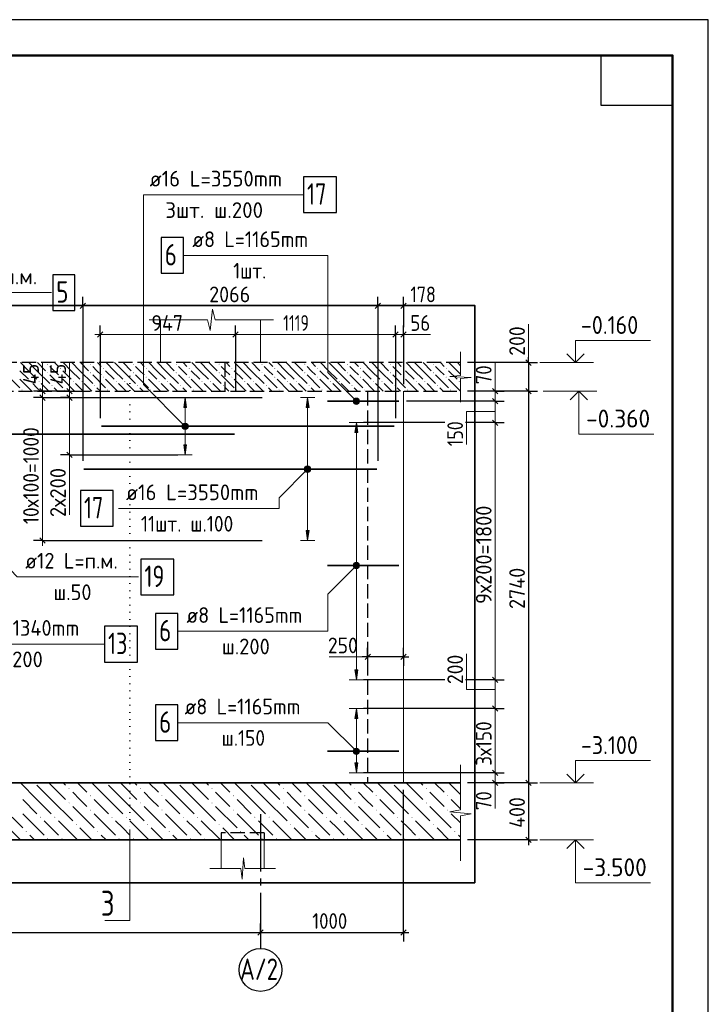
# Model space of a CAD drawing. Header units: millimetres. Extents: x 0 to 42000, y 0 to 29700.
# Tile 23 of 23: x 32360 to 42000, y 15919 to 29700. Entities that reach past the tile are written whole.
import ezdxf

# ---------------------------------------------------------------- set-up
doc = ezdxf.new("R2010")
doc.units = ezdxf.units.MM
for name, pattern in [('______2', [270, 200, -70]), ('______5', [1100, 800, -100, 100, -100]), ('______9', [100, 0, -100])]:
    doc.linetypes.add(name, pattern=pattern)
for name, color, linetype, lineweight in [('Standard', 7, 'Continuous', 25), ('Высотные отметки', 7, 'Continuous', 25), ('ЖБ Перекрытие верхний уровень', 7, '______2', 25), ('ЖБ Плита Фундамента верхний уровень', 7, 'Continuous', 35), ('Позиционная метка линия выноска', 7, 'Continuous', 13), ('Примечания', 7, 'Continuous', 13), ('Сечения символ', 7, 'Continuous', 25), ('Стена обрамление Г-обр.', 7, 'Continuous', 35), ('Стена обрамление П-обр.', 7, 'Continuous', 35)]:
    doc.layers.add(name, color=color, linetype=linetype, lineweight=lineweight)
doc.layers.add('Оси', color=7, linetype='______5')
doc.layers.add('Размерная выноска', color=7, linetype='Continuous')
doc.layers.add('Стена ДОП арматура У', color=7, linetype='Continuous', lineweight=35, true_color=0x5a2814)
doc.styles.add('ISOCPEUR', font='txt')

msp = doc.modelspace()

# ---------------------------------------------------------------- hatches: boundary and pattern name
at = {"layer": 'ЖБ Перекрытие верхний уровень', "linetype": 'Continuous', "lineweight": 18, "transparency": 33554687}
for points in [[(32745, 24877), (32752, 24884), (32758, 24877), (32752, 24871)], [(32925, 24817), (32932, 24824), (32938, 24817), (32932, 24811)], [(33345, 24877), (33352, 24884), (33358, 24877), (33352, 24871)], [(33525, 24817), (33532, 24824), (33538, 24817), (33532, 24811)], [(33945, 24877), (33952, 24884), (33958, 24877), (33952, 24871)], [(34125, 24817), (34132, 24824), (34138, 24817), (34132, 24811)], [(34545, 24877), (34552, 24884), (34558, 24877), (34552, 24871)], [(34725, 24817), (34732, 24824), (34738, 24817), (34732, 24811)], [(35145, 24877), (35152, 24884), (35158, 24877), (35152, 24871)], [(35325, 24817), (35332, 24824), (35338, 24817), (35332, 24811)], [(35745, 24877), (35752, 24884), (35758, 24877), (35752, 24871)], [(35925, 24817), (35932, 24824), (35938, 24817), (35932, 24811)], [(36345, 24877), (36352, 24884), (36358, 24877), (36352, 24871)], [(36525, 24817), (36532, 24824), (36538, 24817), (36532, 24811)], [(36945, 24877), (36952, 24884), (36958, 24877), (36952, 24871)], [(37125, 24817), (37132, 24824), (37138, 24817), (37132, 24811)], [(37545, 24877), (37552, 24884), (37558, 24877), (37552, 24871)], [(37725, 24817), (37732, 24824), (37738, 24817), (37732, 24811)], [(38145, 24877), (38152, 24884), (38158, 24877), (38152, 24871)], [(38325, 24817), (38332, 24824), (38338, 24817), (38332, 24811)], [(32745, 24757), (32752, 24764), (32758, 24757), (32752, 24751)], [(32925, 24697), (32932, 24704), (32938, 24697), (32932, 24691)], [(33345, 24757), (33352, 24764), (33358, 24757), (33352, 24751)], [(33525, 24697), (33532, 24704), (33538, 24697), (33532, 24691)], [(33945, 24757), (33952, 24764), (33958, 24757), (33952, 24751)], [(34125, 24697), (34132, 24704), (34138, 24697), (34132, 24691)], [(34545, 24757), (34552, 24764), (34558, 24757), (34552, 24751)], [(34725, 24697), (34732, 24704), (34738, 24697), (34732, 24691)], [(35145, 24757), (35152, 24764), (35158, 24757), (35152, 24751)], [(35325, 24697), (35332, 24704), (35338, 24697), (35332, 24691)], [(35745, 24757), (35752, 24764), (35758, 24757), (35752, 24751)], [(35925, 24697), (35932, 24704), (35938, 24697), (35932, 24691)], [(36345, 24757), (36352, 24764), (36358, 24757), (36352, 24751)], [(36525, 24697), (36532, 24704), (36538, 24697), (36532, 24691)], [(36945, 24757), (36952, 24764), (36958, 24757), (36952, 24751)], [(37125, 24697), (37132, 24704), (37138, 24697), (37132, 24691)], [(37545, 24757), (37552, 24764), (37558, 24757), (37552, 24751)], [(37725, 24697), (37732, 24704), (37738, 24697), (37732, 24691)], [(38145, 24757), (38152, 24764), (38158, 24757), (38152, 24751)], [(38325, 24697), (38332, 24704), (38338, 24697), (38332, 24691)], [(32505, 24637), (32512, 24644), (32518, 24637), (32512, 24631)], [(32625, 24637), (32632, 24644), (32638, 24637), (32632, 24631)], [(32805, 24577), (32812, 24584), (32818, 24577), (32812, 24571)], [(33105, 24637), (33112, 24644), (33118, 24637), (33112, 24631)], [(33225, 24637), (33232, 24644), (33238, 24637), (33232, 24631)], [(33405, 24577), (33412, 24584), (33418, 24577), (33412, 24571)], [(33705, 24637), (33712, 24644), (33718, 24637), (33712, 24631)], [(33825, 24637), (33832, 24644), (33838, 24637), (33832, 24631)], [(34005, 24577), (34012, 24584), (34018, 24577), (34012, 24571)], [(34305, 24637), (34312, 24644), (34318, 24637), (34312, 24631)], [(34425, 24637), (34432, 24644), (34438, 24637), (34432, 24631)], [(34605, 24577), (34612, 24584), (34618, 24577), (34612, 24571)], [(34905, 24637), (34912, 24644), (34918, 24637), (34912, 24631)], [(35025, 24637), (35032, 24644), (35038, 24637), (35032, 24631)], [(35205, 24577), (35212, 24584), (35218, 24577), (35212, 24571)], [(35505, 24637), (35512, 24644), (35518, 24637), (35512, 24631)], [(35625, 24637), (35632, 24644), (35638, 24637), (35632, 24631)], [(35805, 24577), (35812, 24584), (35818, 24577), (35812, 24571)], [(36105, 24637), (36112, 24644), (36118, 24637), (36112, 24631)], [(36225, 24637), (36232, 24644), (36238, 24637), (36232, 24631)], [(36405, 24577), (36412, 24584), (36418, 24577), (36412, 24571)], [(36705, 24637), (36712, 24644), (36718, 24637), (36712, 24631)], [(36825, 24637), (36832, 24644), (36838, 24637), (36832, 24631)], [(37005, 24577), (37012, 24584), (37018, 24577), (37012, 24571)], [(37305, 24637), (37312, 24644), (37318, 24637), (37312, 24631)], [(37425, 24637), (37432, 24644), (37438, 24637), (37432, 24631)], [(37605, 24577), (37612, 24584), (37618, 24577), (37612, 24571)], [(37905, 24637), (37912, 24644), (37918, 24637), (37912, 24631)], [(38025, 24637), (38032, 24644), (38038, 24637), (38032, 24631)], [(38205, 24577), (38212, 24584), (38218, 24577), (38212, 24571)], [(38505, 24637), (38512, 24644), (38518, 24637), (38512, 24631)], [(32385, 24517), (32392, 24524), (32398, 24517), (32392, 24511)], [(32985, 24517), (32992, 24524), (32998, 24517), (32992, 24511)], [(33585, 24517), (33592, 24524), (33598, 24517), (33592, 24511)], [(34185, 24517), (34192, 24524), (34198, 24517), (34192, 24511)], [(34785, 24517), (34792, 24524), (34798, 24517), (34792, 24511)], [(35385, 24517), (35392, 24524), (35398, 24517), (35392, 24511)], [(35985, 24517), (35992, 24524), (35998, 24517), (35992, 24511)], [(36585, 24517), (36592, 24524), (36598, 24517), (36592, 24511)], [(37185, 24517), (37192, 24524), (37198, 24517), (37192, 24511)], [(37785, 24517), (37792, 24524), (37798, 24517), (37792, 24511)], [(38385, 24517), (38392, 24524), (38398, 24517), (38392, 24511)]]:
    msp.add_hatch(color=7, dxfattribs=at).paths.add_polyline_path(points, flags=16)
at = {"layer": 'ЖБ Плита Фундамента верхний уровень', "linetype": 'Continuous', "lineweight": 18, "transparency": 33554687}
for points in [[(33045, 18937), (33052, 18944), (33058, 18937), (33052, 18931)], [(34045, 18937), (34052, 18944), (34058, 18937), (34052, 18931)], [(35045, 18937), (35052, 18944), (35058, 18937), (35052, 18931)], [(36045, 18937), (36052, 18944), (36058, 18937), (36052, 18931)], [(37045, 18937), (37052, 18944), (37058, 18937), (37052, 18931)], [(38045, 18937), (38052, 18944), (38058, 18937), (38052, 18931)], [(33045, 18737), (33052, 18744), (33058, 18737), (33052, 18731)], [(33345, 18837), (33352, 18844), (33358, 18837), (33352, 18831)], [(34045, 18737), (34052, 18744), (34058, 18737), (34052, 18731)], [(34345, 18837), (34352, 18844), (34358, 18837), (34352, 18831)], [(35045, 18737), (35052, 18744), (35058, 18737), (35052, 18731)], [(35345, 18837), (35352, 18844), (35358, 18837), (35352, 18831)], [(36045, 18737), (36052, 18744), (36058, 18737), (36052, 18731)], [(36345, 18837), (36352, 18844), (36358, 18837), (36352, 18831)], [(37045, 18737), (37052, 18744), (37058, 18737), (37052, 18731)], [(37345, 18837), (37352, 18844), (37358, 18837), (37352, 18831)], [(38045, 18737), (38052, 18744), (38058, 18737), (38052, 18731)], [(38345, 18837), (38352, 18844), (38358, 18837), (38352, 18831)], [(33345, 18637), (33352, 18644), (33358, 18637), (33352, 18631)], [(34345, 18637), (34352, 18644), (34358, 18637), (34352, 18631)], [(35345, 18637), (35352, 18644), (35358, 18637), (35352, 18631)], [(36345, 18637), (36352, 18644), (36358, 18637), (36352, 18631)], [(37345, 18637), (37352, 18644), (37358, 18637), (37352, 18631)], [(38345, 18637), (38352, 18644), (38358, 18637), (38352, 18631)], [(32645, 18537), (32652, 18544), (32658, 18537), (32652, 18531)], [(32845, 18537), (32852, 18544), (32858, 18537), (32852, 18531)], [(33645, 18537), (33652, 18544), (33658, 18537), (33652, 18531)], [(33845, 18537), (33852, 18544), (33858, 18537), (33852, 18531)], [(34645, 18537), (34652, 18544), (34658, 18537), (34652, 18531)], [(34845, 18537), (34852, 18544), (34858, 18537), (34852, 18531)], [(35645, 18537), (35652, 18544), (35658, 18537), (35652, 18531)], [(35845, 18537), (35852, 18544), (35858, 18537), (35852, 18531)], [(36645, 18537), (36652, 18544), (36658, 18537), (36652, 18531)], [(36845, 18537), (36852, 18544), (36858, 18537), (36852, 18531)], [(37645, 18537), (37652, 18544), (37658, 18537), (37652, 18531)], [(37845, 18537), (37852, 18544), (37858, 18537), (37852, 18531)], [(32445, 18337), (32452, 18344), (32458, 18337), (32452, 18331)], [(33145, 18437), (33152, 18444), (33158, 18437), (33152, 18431)], [(33445, 18337), (33452, 18344), (33458, 18337), (33452, 18331)], [(34145, 18437), (34152, 18444), (34158, 18437), (34152, 18431)], [(34445, 18337), (34452, 18344), (34458, 18337), (34452, 18331)], [(35145, 18437), (35152, 18444), (35158, 18437), (35152, 18431)], [(35445, 18337), (35452, 18344), (35458, 18337), (35452, 18331)], [(36145, 18437), (36152, 18444), (36158, 18437), (36152, 18431)], [(36445, 18337), (36452, 18344), (36458, 18337), (36452, 18331)], [(37145, 18437), (37152, 18444), (37158, 18437), (37152, 18431)], [(37445, 18337), (37452, 18344), (37458, 18337), (37452, 18331)], [(38145, 18437), (38152, 18444), (38158, 18437), (38152, 18431)], [(38445, 18337), (38452, 18344), (38458, 18337), (38452, 18331)], [(32745, 18237), (32752, 18244), (32758, 18237), (32752, 18231)], [(32945, 18237), (32952, 18244), (32958, 18237), (32952, 18231)], [(33745, 18237), (33752, 18244), (33758, 18237), (33752, 18231)], [(33945, 18237), (33952, 18244), (33958, 18237), (33952, 18231)], [(34745, 18237), (34752, 18244), (34758, 18237), (34752, 18231)], [(34945, 18237), (34952, 18244), (34958, 18237), (34952, 18231)], [(35745, 18237), (35752, 18244), (35758, 18237), (35752, 18231)], [(35945, 18237), (35952, 18244), (35958, 18237), (35952, 18231)], [(36745, 18237), (36752, 18244), (36758, 18237), (36752, 18231)], [(36945, 18237), (36952, 18244), (36958, 18237), (36952, 18231)], [(37745, 18237), (37752, 18244), (37758, 18237), (37752, 18231)], [(37945, 18237), (37952, 18244), (37958, 18237), (37952, 18231)]]:
    msp.add_hatch(color=7, dxfattribs=at).paths.add_polyline_path(points, flags=16)
at = {"layer": 'Позиционная метка линия выноска', "linetype": 'Continuous', "lineweight": 13, "transparency": 33554687}
for points in [[(37030, 24371), (37062, 24403), (37041, 24392)], [(37062, 24403), (37030, 24371), (37030, 24349)], [(37062, 24403), (37030, 24349), (37084, 24403)], [(37084, 24403), (37030, 24349), (37041, 24328)], [(37084, 24403), (37041, 24328), (37105, 24392)], [(37105, 24392), (37041, 24328), (37062, 24317)], [(37105, 24392), (37062, 24317), (37116, 24371)], [(37116, 24371), (37062, 24317), (37084, 24317)], [(37116, 24371), (37084, 24317), (37116, 24349)], [(37116, 24349), (37084, 24317), (37105, 24328)], [(34632, 24019), (34664, 24051), (34644, 24040)], [(34664, 24051), (34632, 24019), (34632, 23997)], [(34664, 24051), (34632, 23997), (34687, 24051)], [(34687, 24051), (34632, 23997), (34644, 23976)], [(34687, 24051), (34644, 23976), (34707, 24040)], [(34707, 24040), (34644, 23976), (34664, 23965)], [(34707, 24040), (34664, 23965), (34719, 24019)], [(34719, 24019), (34664, 23965), (34687, 23965)], [(34719, 24019), (34687, 23965), (34719, 23997)], [(34719, 23997), (34687, 23965), (34707, 23976)], [(36347, 23419), (36422, 23376), (36358, 23440)], [(36358, 23440), (36433, 23397), (36379, 23451)], [(36358, 23440), (36422, 23376), (36433, 23397)], [(36379, 23451), (36433, 23397), (36433, 23419)], [(36379, 23451), (36433, 23419), (36402, 23451)], [(36402, 23451), (36433, 23419), (36422, 23440)], [(36347, 23397), (36402, 23365), (36347, 23419)], [(36347, 23419), (36402, 23365), (36422, 23376)], [(36379, 23365), (36347, 23397), (36358, 23376)], [(36347, 23397), (36379, 23365), (36402, 23365)], [(37030, 22071), (37105, 22028), (37041, 22092)], [(37030, 22049), (37084, 22017), (37030, 22071)], [(37030, 22071), (37084, 22017), (37105, 22028)], [(37041, 22092), (37116, 22049), (37062, 22103)], [(37041, 22092), (37105, 22028), (37116, 22049)], [(37062, 22103), (37116, 22049), (37116, 22071)], [(37062, 22103), (37116, 22071), (37084, 22103)], [(37084, 22103), (37116, 22071), (37105, 22092)], [(37062, 22017), (37030, 22049), (37041, 22028)], [(37030, 22049), (37062, 22017), (37084, 22017)], [(37030, 19471), (37062, 19503), (37041, 19492)], [(37062, 19503), (37030, 19471), (37030, 19449)], [(37062, 19503), (37030, 19449), (37084, 19503)], [(37084, 19503), (37030, 19449), (37041, 19428)], [(37084, 19503), (37041, 19428), (37105, 19492)], [(37105, 19492), (37041, 19428), (37062, 19417)], [(37105, 19492), (37062, 19417), (37116, 19471)], [(37116, 19471), (37062, 19417), (37084, 19417)], [(37116, 19471), (37084, 19417), (37116, 19449)], [(37116, 19449), (37084, 19417), (37105, 19428)]]:
    msp.add_hatch(color=7, dxfattribs=at).paths.add_polyline_path(points)
at = {"layer": 'Стена ДОП арматура У', "linetype": 'Continuous', "lineweight": 13, "transparency": 33554687}
for points in [[(34696, 24270), (34676, 24410), (34656, 24270)], [(36410, 24270), (36390, 24410), (36370, 24270)]]:
    msp.add_hatch(color=7, dxfattribs=at).paths.add_polyline_path(points)
for points in [[(34696, 23750), (34676, 23610), (34656, 23750)], [(36410, 22550), (36390, 22410), (36370, 22550)]]:
    msp.add_hatch(color=7, dxfattribs=at).paths.add_polyline_path(points, flags=16)
at = {"layer": 'Стена обрамление П-обр.', "linetype": 'Continuous', "lineweight": 13, "transparency": 33554687}
for points in [[(37093, 23920), (37073, 24060), (37053, 23920)], [(37093, 19920), (37073, 20060), (37053, 19920)]]:
    msp.add_hatch(color=7, dxfattribs=at).paths.add_polyline_path(points)
for points in [[(37093, 20600), (37073, 20460), (37053, 20600)], [(37093, 19300), (37073, 19160), (37053, 19300)]]:
    msp.add_hatch(color=7, dxfattribs=at).paths.add_polyline_path(points, flags=16)

# ---------------------------------------------------------------- linework, layer by layer
at = {"layer": 'Standard', "color": 7, "linetype": 'Continuous', "lineweight": 35, "transparency": 33554687}
for p, q in [((41500, 27600), (41500, 20500)), ((41500, 27200), (41500, 20100))]:
    msp.add_line(p, q, dxfattribs=at)
at = {"layer": 'Standard', "color": 7, "linetype": 'Continuous', "lineweight": 50, "transparency": 33554687}
msp.add_line((41500, 27100), (41500, 23200), dxfattribs=at)
at = {"layer": 'Standard', "color": 7, "linetype": 'Continuous', "lineweight": -3, "transparency": 33554687}
for p, q in [((33243, 25695), (33243, 25820)), ((37375, 25695), (37375, 25820)), ((37731, 25695), (37731, 25820)), ((33243, 25695), (33243, 25570)), ((33243, 25695), (33243, 23524)), ((37375, 25695), (37375, 25570)), ((37375, 25695), (37375, 23524)), ((37731, 25695), (37731, 25570)), ((37731, 25695), (37731, 25395)), ((33487, 25295), (33487, 25420)), ((35381, 25295), (35381, 25420)), ((37619, 25295), (37619, 25420)), ((37731, 25295), (37731, 25420)), ((33487, 25295), (33487, 25170)), ((33487, 25295), (33487, 24124)), ((35381, 25295), (35381, 25170)), ((35381, 25295), (35381, 24492)), ((37619, 25295), (37619, 25170)), ((37619, 25295), (37619, 24124)), ((37731, 25295), (37731, 25170)), ((37731, 25295), (37731, 24600)), ((39483, 24900), (39483, 24975)), ((39483, 24900), (39358, 24900)), ((39483, 24900), (39608, 24900)), ((39483, 24900), (39483, 24500)), ((32678, 24500), (32553, 24500)), ((32678, 24410), (32553, 24410)), ((32678, 24500), (32803, 24500)), ((32678, 24500), (32678, 24500)), ((32678, 24410), (32803, 24410)), ((32678, 24410), (35754, 24410)), ((33058, 24500), (32933, 24500)), ((33058, 24410), (32933, 24410)), ((33058, 24500), (33183, 24500)), ((33058, 24410), (33183, 24410)), ((33058, 24410), (34576, 24410)), ((39016, 24500), (38891, 24500)), ((39016, 24500), (39141, 24500)), ((39483, 24500), (39358, 24500)), ((39483, 24500), (39608, 24500)), ((39483, 24500), (39483, 19020)), ((39016, 24360), (38891, 24360)), ((39016, 24360), (39141, 24360)), ((38313, 24060), (37173, 24060)), ((39016, 24060), (38891, 24060)), ((39016, 24060), (39141, 24060)), ((33058, 23610), (32933, 23610)), ((33058, 23610), (33183, 23610)), ((33058, 23610), (34576, 23610)), ((32678, 22410), (32553, 22410)), ((32678, 22410), (32803, 22410)), ((32678, 22410), (35754, 22410)), ((37231, 20782), (37231, 20907)), ((37731, 20782), (37731, 20907)), ((37231, 20782), (37156, 20782)), ((37231, 20782), (37231, 20657)), ((37231, 20782), (37231, 20782)), ((37731, 20782), (37231, 20782)), ((37731, 20782), (37731, 20657)), ((37731, 20782), (37731, 20782)), ((37731, 20782), (37806, 20782)), ((38313, 20460), (37173, 20460)), ((39016, 20460), (38891, 20460)), ((39016, 20460), (39141, 20460)), ((39016, 20060), (38891, 20060)), ((39016, 20060), (39141, 20060)), ((39016, 19160), (38891, 19160)), ((39016, 19160), (39141, 19160)), ((39016, 19020), (38891, 19020)), ((39016, 19020), (39141, 19020)), ((39483, 19020), (39358, 19020)), ((39483, 19020), (39608, 19020)), ((39483, 19020), (39483, 18220)), ((37731, 16925), (37731, 18920)), ((39483, 18220), (38631, 18220)), ((39483, 18220), (39358, 18220)), ((39483, 18220), (39608, 18220)), ((39483, 18220), (39483, 18145)), ((35731, 16925), (35731, 17050)), ((37731, 16925), (37731, 17050)), ((23431, 16925), (35731, 16925)), ((35731, 16925), (35731, 16800)), ((35731, 16925), (35731, 16800)), ((35731, 16925), (37731, 16925)), ((37731, 16925), (37731, 16800)), ((37731, 16925), (37806, 16925))]:
    msp.add_line(p, q, dxfattribs=at)
at = {"layer": 'Standard', "color": 7, "linetype": 'Continuous', "lineweight": 13, "transparency": 33554687}
for p, q in [((33243, 25695), (33168, 25695)), ((33243, 25695), (37375, 25695)), ((35026, 25350), (35061, 25650)), ((35061, 25650), (35096, 25500)), ((37375, 25695), (37731, 25695)), ((37731, 25695), (37806, 25695)), ((34174, 25500), (34991, 25500)), ((34991, 25500), (35026, 25350)), ((35096, 25500), (35914, 25500)), ((35914, 25500), (35914, 25500)), ((33487, 25295), (33412, 25295)), ((33487, 25295), (35381, 25295)), ((35381, 25295), (37619, 25295)), ((37619, 25295), (37731, 25295)), ((37731, 25295), (37806, 25295)), ((38531, 25049), (38531, 24720)), ((38531, 24720), (38381, 24706)), ((38381, 24706), (38681, 24692)), ((38681, 24692), (38531, 24678)), ((38531, 24678), (38531, 24349)), ((32678, 24500), (32678, 24575)), ((33058, 24500), (33058, 24575)), ((39016, 24500), (39016, 24575)), ((32678, 24500), (32678, 24410)), ((32678, 24410), (32678, 22410)), ((33058, 24500), (33058, 24410)), ((33058, 24410), (33058, 23610)), ((39016, 24500), (39016, 24360)), ((38531, 24349), (38531, 24349)), ((39016, 24360), (39016, 24060)), ((39016, 24060), (39016, 20460)), ((33058, 23610), (33058, 23535)), ((32678, 22410), (32678, 22335)), ((37231, 20782), (36691, 20782)), ((39016, 20460), (39016, 20060)), ((39016, 20060), (39016, 19160)), ((38531, 19269), (38531, 18639)), ((39016, 19160), (39016, 19020)), ((39016, 19020), (39016, 18945)), ((38531, 18639), (38381, 18612)), ((38381, 18612), (38681, 18585)), ((38681, 18585), (38531, 18559)), ((38531, 18559), (38531, 17929)), ((35474, 17670), (35492, 17970)), ((35492, 17970), (35511, 17820)), ((38531, 17929), (38531, 17929)), ((35023, 17820), (35456, 17820)), ((35456, 17820), (35474, 17670)), ((35511, 17820), (35943, 17820)), ((35943, 17820), (35943, 17820))]:
    msp.add_line(p, q, dxfattribs=at)
at = {"layer": 'Standard', "color": 7, "linetype": 'Continuous', "lineweight": 25, "transparency": 33554687}
for p, q in [((33206, 25658), (33281, 25733)), ((37338, 25658), (37413, 25733)), ((37694, 25658), (37769, 25733)), ((33450, 25258), (33525, 25333)), ((35344, 25258), (35419, 25333)), ((37582, 25258), (37657, 25333)), ((37694, 25258), (37769, 25333)), ((39446, 24938), (39521, 24862)), ((32640, 24538), (32715, 24462)), ((33020, 24538), (33095, 24462)), ((38978, 24538), (39053, 24462)), ((39446, 24538), (39521, 24462)), ((32640, 24448), (32715, 24372)), ((33020, 24448), (33095, 24372)), ((38978, 24397), (39053, 24322)), ((38978, 24097), (39053, 24022)), ((33020, 23648), (33095, 23572)), ((32640, 22448), (32715, 22372)), ((37269, 20820), (37194, 20745)), ((37769, 20820), (37694, 20745)), ((38978, 20497), (39053, 20422)), ((38978, 20097), (39053, 20022)), ((38978, 19197), (39053, 19122)), ((38978, 19058), (39053, 18982)), ((39446, 19058), (39521, 18982)), ((39446, 18258), (39521, 18182)), ((35694, 16887), (35769, 16962)), ((37694, 16887), (37769, 16962))]:
    msp.add_line(p, q, dxfattribs=at)
at = {"layer": 'Standard', "color": 7, "linetype": 'Continuous', "lineweight": 18, "transparency": 33554687}
for p, q in [((34331, 25500), (34331, 24900)), ((35731, 25500), (35731, 24900)), ((37731, 19020), (37731, 24500)), ((35181, 18220), (35181, 17820)), ((35781, 18220), (35781, 17820))]:
    msp.add_line(p, q, dxfattribs=at)
at = {"layer": 'Standard', "color": 7, "linetype": 'Continuous', "lineweight": 25, "transparency": 33554687}
for points in [[(0, 0), (42000, 0), (42000, 29700), (0, 29700), (0, 0)], [(41500, 29200), (41500, 28500), (40500, 28500), (40500, 29200), (41500, 29200)]]:
    msp.add_lwpolyline(points, close=True, dxfattribs=at)
at = {"layer": 'Standard', "color": 7, "linetype": 'Continuous', "lineweight": 50, "transparency": 33554687}
msp.add_lwpolyline([(2000, 29200), (41500, 29200), (41500, 500), (2000, 500), (2000, 29200)], close=True, dxfattribs=at)
at = {"layer": 'Standard', "color": 7, "linetype": 'Continuous', "lineweight": 13, "transparency": 33554687}
msp.add_lwpolyline([(41500, 29200), (21180, 29200), (21180, 6000), (41500, 6000), (41500, 29200)], dxfattribs=at)
at = {"layer": 'Standard', "color": 254, "linetype": 'Continuous', "lineweight": 35, "true_color": 0xc4c4ff, "transparency": 33554687}
msp.add_lwpolyline([(21530, 17620), (38731, 17620), (38731, 25700), (21530, 25700), (21530, 17620)], dxfattribs=at)
at = {"layer": 'Standard', "color": 7, "linetype": 'Continuous', "lineweight": -3, "transparency": 33554687}
for points in [[(39483, 24900), (39466, 24900), (39466, 24900), (39466, 24900), (39466, 24900), (38631, 24900)], [(33058, 24500), (33041, 24500), (33041, 24500), (32617, 24500)], [(39483, 24500), (39466, 24500), (39466, 24500), (39466, 24500), (39466, 24500), (38631, 24500)], [(39016, 24500), (38999, 24500), (38999, 24500), (38999, 24500), (38999, 24500), (38999, 24500), (38999, 24500), (38992, 24500), (38992, 24500), (38969, 24500), (38969, 24500), (38631, 24500)], [(39016, 24360), (38999, 24360), (38999, 24360), (38999, 24360), (38999, 24360), (38999, 24360), (38999, 24360), (38979, 24360), (38979, 24360), (38904, 24360), (38904, 24360), (37775, 24360)], [(39016, 24060), (38999, 24060), (38999, 24060), (38999, 24060), (38999, 24060), (38999, 24060), (38999, 24060), (38950, 24060), (38950, 24060), (38766, 24060), (38766, 24060), (38599, 24060)], [(39016, 20460), (38999, 20460), (38999, 20460), (38999, 20460), (38999, 20460), (38607, 20460), (38607, 20460), (38599, 20460)], [(39016, 20060), (38999, 20060), (38999, 20060), (38999, 20060), (38999, 20060), (37173, 20060)], [(39016, 19160), (38999, 19160), (38999, 19160), (37173, 19160)], [(39483, 19020), (39466, 19020), (39466, 19020), (38631, 19020)], [(39016, 19020), (38999, 19020), (38999, 19020), (38631, 19020)]]:
    msp.add_lwpolyline(points, dxfattribs=at)
at = {"layer": 'Высотные отметки', "color": 7, "linetype": 'Continuous', "lineweight": 35, "transparency": 33554687}
for p, q in [((40141, 24900), (40020, 25021)), ((40141, 24900), (40020, 25021)), ((40141, 24900), (40262, 25021)), ((40141, 24900), (40262, 25021)), ((40189, 24500), (40068, 24379)), ((40189, 24500), (40068, 24379)), ((40189, 24500), (40310, 24379)), ((40189, 24500), (40310, 24379)), ((40141, 19020), (40020, 19141)), ((40141, 19020), (40020, 19141)), ((40141, 19020), (40262, 19141)), ((40141, 19020), (40262, 19141)), ((40141, 18220), (40020, 18099)), ((40141, 18220), (40020, 18099)), ((40141, 18220), (40262, 18099)), ((40141, 18220), (40262, 18099))]:
    msp.add_line(p, q, dxfattribs=at)
at = {"layer": 'Высотные отметки', "color": 7, "linetype": 'Continuous', "lineweight": 13, "transparency": 33554687}
for p, q in [((39641, 24900), (40391, 24900)), ((39641, 24900), (40391, 24900)), ((39689, 24500), (40439, 24500)), ((39689, 24500), (40439, 24500)), ((39641, 19020), (40391, 19020)), ((39641, 19020), (40391, 19020)), ((39641, 18220), (40391, 18220)), ((39641, 18220), (40391, 18220))]:
    msp.add_line(p, q, dxfattribs=at)
for points in [[(40141, 24900), (40141, 25210), (41191, 25210)], [(40141, 24900), (40141, 25210), (41191, 25210)], [(40189, 24500), (40189, 23900), (41239, 23900)], [(40189, 24500), (40189, 23900), (41239, 23900)], [(40141, 19020), (40141, 19330), (41191, 19330)], [(40141, 19020), (40141, 19330), (41191, 19330)], [(40141, 18220), (40141, 17620), (41191, 17620)], [(40141, 18220), (40141, 17620), (41191, 17620)]]:
    msp.add_lwpolyline(points, dxfattribs=at)
at = {"layer": 'ЖБ Перекрытие верхний уровень', "color": 7, "linetype": '______2', "lineweight": 25, "transparency": 33554687}
for p, q in [((38531, 24900), (22931, 24900)), ((23431, 24500), (38531, 24500))]:
    msp.add_line(p, q, dxfattribs=at)
at = {"layer": 'ЖБ Перекрытие верхний уровень', "color": 9, "linetype": 'Continuous', "lineweight": 18, "true_color": 0xc7c7c7, "transparency": 33554687}
for p, q in [((32482, 24787), (32369, 24900)), ((32489, 24900), (32602, 24787)), ((32609, 24900), (32722, 24787)), ((32842, 24787), (32782, 24847)), ((32849, 24900), (32902, 24847)), ((33082, 24787), (32969, 24900)), ((33089, 24900), (33202, 24787)), ((33209, 24900), (33322, 24787)), ((33442, 24787), (33382, 24847)), ((33449, 24900), (33502, 24847)), ((33682, 24787), (33569, 24900)), ((33689, 24900), (33802, 24787)), ((33809, 24900), (33922, 24787)), ((34042, 24787), (33982, 24847)), ((34049, 24900), (34102, 24847)), ((34282, 24787), (34169, 24900)), ((34289, 24900), (34402, 24787)), ((34409, 24900), (34522, 24787)), ((34642, 24787), (34582, 24847)), ((34649, 24900), (34702, 24847)), ((34882, 24787), (34769, 24900)), ((34889, 24900), (35002, 24787)), ((35009, 24900), (35122, 24787)), ((35242, 24787), (35182, 24847)), ((35249, 24900), (35302, 24847)), ((35482, 24787), (35369, 24900)), ((35489, 24900), (35602, 24787)), ((35609, 24900), (35722, 24787)), ((35842, 24787), (35782, 24847)), ((35849, 24900), (35902, 24847)), ((36082, 24787), (35969, 24900)), ((36089, 24900), (36202, 24787)), ((36209, 24900), (36322, 24787)), ((36442, 24787), (36382, 24847)), ((36449, 24900), (36502, 24847)), ((36682, 24787), (36569, 24900)), ((36689, 24900), (36802, 24787)), ((36809, 24900), (36922, 24787)), ((37042, 24787), (36982, 24847)), ((37049, 24900), (37102, 24847)), ((37282, 24787), (37169, 24900)), ((37289, 24900), (37402, 24787)), ((37409, 24900), (37522, 24787)), ((37642, 24787), (37582, 24847)), ((37649, 24900), (37702, 24847)), ((37882, 24787), (37769, 24900)), ((37889, 24900), (38002, 24787)), ((38009, 24900), (38122, 24787)), ((38242, 24787), (38182, 24847)), ((38249, 24900), (38302, 24847)), ((38482, 24787), (38369, 24900)), ((38489, 24900), (38531, 24857)), ((32182, 24727), (32362, 24547)), ((32362, 24787), (32482, 24667)), ((32482, 24787), (32602, 24667)), ((32602, 24787), (32782, 24607)), ((32782, 24727), (32962, 24547)), ((32902, 24727), (32842, 24787)), ((32962, 24787), (33082, 24667)), ((33082, 24787), (33202, 24667)), ((33202, 24787), (33382, 24607)), ((33382, 24727), (33562, 24547)), ((33502, 24727), (33442, 24787)), ((33562, 24787), (33682, 24667)), ((33682, 24787), (33802, 24667)), ((33802, 24787), (33982, 24607)), ((33982, 24727), (34162, 24547)), ((34102, 24727), (34042, 24787)), ((34162, 24787), (34282, 24667)), ((34282, 24787), (34402, 24667)), ((34402, 24787), (34582, 24607)), ((34582, 24727), (34762, 24547)), ((34702, 24727), (34642, 24787)), ((34762, 24787), (34882, 24667)), ((34882, 24787), (35002, 24667)), ((35002, 24787), (35182, 24607)), ((35182, 24727), (35362, 24547)), ((35302, 24727), (35242, 24787)), ((35362, 24787), (35482, 24667)), ((35482, 24787), (35602, 24667)), ((35602, 24787), (35782, 24607)), ((35782, 24727), (35962, 24547)), ((35902, 24727), (35842, 24787)), ((35962, 24787), (36082, 24667)), ((36082, 24787), (36202, 24667)), ((36202, 24787), (36382, 24607)), ((36382, 24727), (36562, 24547)), ((36502, 24727), (36442, 24787)), ((36562, 24787), (36682, 24667)), ((36682, 24787), (36802, 24667)), ((36802, 24787), (36982, 24607)), ((36982, 24727), (37162, 24547)), ((37102, 24727), (37042, 24787)), ((37162, 24787), (37282, 24667)), ((37282, 24787), (37402, 24667)), ((37402, 24787), (37582, 24607)), ((37582, 24727), (37762, 24547)), ((37702, 24727), (37642, 24787)), ((37762, 24787), (37882, 24667)), ((37882, 24787), (38002, 24667)), ((38002, 24787), (38182, 24607)), ((38182, 24727), (38362, 24547)), ((38302, 24727), (38242, 24787)), ((38362, 24787), (38482, 24667)), ((38482, 24787), (38531, 24737)), ((32362, 24667), (32529, 24500)), ((32602, 24547), (32542, 24607)), ((32649, 24500), (32602, 24547)), ((32662, 24607), (32769, 24500)), ((32842, 24547), (32889, 24500)), ((32962, 24667), (33129, 24500)), ((33202, 24547), (33142, 24607)), ((33249, 24500), (33202, 24547)), ((33262, 24607), (33369, 24500)), ((33442, 24547), (33489, 24500)), ((33562, 24667), (33729, 24500)), ((33802, 24547), (33742, 24607)), ((33849, 24500), (33802, 24547)), ((33862, 24607), (33969, 24500)), ((34042, 24547), (34089, 24500)), ((34162, 24667), (34329, 24500)), ((34402, 24547), (34342, 24607)), ((34449, 24500), (34402, 24547)), ((34462, 24607), (34569, 24500)), ((34642, 24547), (34689, 24500)), ((34762, 24667), (34929, 24500)), ((35002, 24547), (34942, 24607)), ((35049, 24500), (35002, 24547)), ((35062, 24607), (35169, 24500)), ((35242, 24547), (35289, 24500)), ((35362, 24667), (35529, 24500)), ((35602, 24547), (35542, 24607)), ((35649, 24500), (35602, 24547)), ((35662, 24607), (35769, 24500)), ((35842, 24547), (35889, 24500)), ((35962, 24667), (36129, 24500)), ((36202, 24547), (36142, 24607)), ((36249, 24500), (36202, 24547)), ((36262, 24607), (36369, 24500)), ((36442, 24547), (36489, 24500)), ((36562, 24667), (36729, 24500)), ((36802, 24547), (36742, 24607)), ((36849, 24500), (36802, 24547)), ((36862, 24607), (36969, 24500)), ((37042, 24547), (37089, 24500)), ((37162, 24667), (37329, 24500)), ((37402, 24547), (37342, 24607)), ((37449, 24500), (37402, 24547)), ((37462, 24607), (37569, 24500)), ((37642, 24547), (37689, 24500)), ((37762, 24667), (37929, 24500)), ((38002, 24547), (37942, 24607)), ((38049, 24500), (38002, 24547)), ((38062, 24607), (38169, 24500)), ((38242, 24547), (38289, 24500)), ((38362, 24667), (38529, 24500))]:
    msp.add_line(p, q, dxfattribs=at)
at = {"layer": 'ЖБ Плита Фундамента верхний уровень', "color": 7, "linetype": 'Continuous', "lineweight": 35, "transparency": 33554687}
for p, q in [((38531, 19020), (23431, 19020)), ((22431, 18220), (38531, 18220))]:
    msp.add_line(p, q, dxfattribs=at)
at = {"layer": 'ЖБ Плита Фундамента верхний уровень', "color": 252, "linetype": 'Continuous', "lineweight": 18, "true_color": 0x8f8f8f, "transparency": 33554687}
for p, q in [((32602, 18787), (32369, 19020)), ((32802, 18987), (32769, 19020)), ((32969, 19020), (33002, 18987)), ((33169, 19020), (33302, 18887)), ((33602, 18787), (33369, 19020)), ((33802, 18987), (33769, 19020)), ((33969, 19020), (34002, 18987)), ((34169, 19020), (34302, 18887)), ((34602, 18787), (34369, 19020)), ((34802, 18987), (34769, 19020)), ((34969, 19020), (35002, 18987)), ((35169, 19020), (35302, 18887)), ((35602, 18787), (35369, 19020)), ((35802, 18987), (35769, 19020)), ((35969, 19020), (36002, 18987)), ((36169, 19020), (36302, 18887)), ((36602, 18787), (36369, 19020)), ((36802, 18987), (36769, 19020)), ((36969, 19020), (37002, 18987)), ((37169, 19020), (37302, 18887)), ((37602, 18787), (37369, 19020)), ((37802, 18987), (37769, 19020)), ((37969, 19020), (38002, 18987)), ((38169, 19020), (38302, 18887)), ((38531, 18857), (38369, 19020)), ((32602, 18987), (32802, 18787)), ((32802, 18987), (33002, 18787)), ((33202, 18787), (33102, 18887)), ((33602, 18987), (33802, 18787)), ((33802, 18987), (34002, 18787)), ((34202, 18787), (34102, 18887)), ((34602, 18987), (34802, 18787)), ((34802, 18987), (35002, 18787)), ((35202, 18787), (35102, 18887)), ((35602, 18987), (35802, 18787)), ((35802, 18987), (36002, 18787)), ((36202, 18787), (36102, 18887)), ((36602, 18987), (36802, 18787)), ((36802, 18987), (37002, 18787)), ((37202, 18787), (37102, 18887)), ((37602, 18987), (37802, 18787)), ((37802, 18987), (38002, 18787)), ((38202, 18787), (38102, 18887)), ((32402, 18787), (32602, 18587)), ((32602, 18787), (32802, 18587)), ((32802, 18787), (33102, 18487)), ((33302, 18687), (33202, 18787)), ((33402, 18787), (33602, 18587)), ((33602, 18787), (33802, 18587)), ((33802, 18787), (34102, 18487)), ((34302, 18687), (34202, 18787)), ((34402, 18787), (34602, 18587)), ((34602, 18787), (34802, 18587)), ((34802, 18787), (35102, 18487)), ((35302, 18687), (35202, 18787)), ((35402, 18787), (35602, 18587)), ((35602, 18787), (35802, 18587)), ((35802, 18787), (36102, 18487)), ((36302, 18687), (36202, 18787)), ((36402, 18787), (36602, 18587)), ((36602, 18787), (36802, 18587)), ((36802, 18787), (37102, 18487)), ((37302, 18687), (37202, 18787)), ((37402, 18787), (37602, 18587)), ((37602, 18787), (37802, 18587)), ((37802, 18787), (38102, 18487)), ((38302, 18687), (38202, 18787)), ((38402, 18787), (38531, 18657)), ((32102, 18687), (32402, 18387)), ((33102, 18687), (33402, 18387)), ((34102, 18687), (34402, 18387)), ((35102, 18687), (35402, 18387)), ((36102, 18687), (36402, 18387)), ((37102, 18687), (37402, 18387)), ((38102, 18687), (38402, 18387)), ((32402, 18587), (32702, 18287)), ((32802, 18387), (32702, 18487)), ((32902, 18487), (33169, 18220)), ((33402, 18587), (33702, 18287)), ((33802, 18387), (33702, 18487)), ((33902, 18487), (34169, 18220)), ((34402, 18587), (34702, 18287)), ((34802, 18387), (34702, 18487)), ((34902, 18487), (35169, 18220)), ((35402, 18587), (35702, 18287)), ((35802, 18387), (35702, 18487)), ((35902, 18487), (36169, 18220)), ((36402, 18587), (36702, 18287)), ((36802, 18387), (36702, 18487)), ((36902, 18487), (37169, 18220)), ((37402, 18587), (37702, 18287)), ((37802, 18387), (37702, 18487)), ((37902, 18487), (38169, 18220)), ((38402, 18587), (38531, 18457)), ((32202, 18387), (32369, 18220)), ((32902, 18287), (32802, 18387)), ((33202, 18387), (33369, 18220)), ((33902, 18287), (33802, 18387)), ((34202, 18387), (34369, 18220)), ((34902, 18287), (34802, 18387)), ((35202, 18387), (35369, 18220)), ((35902, 18287), (35802, 18387)), ((36202, 18387), (36369, 18220)), ((36902, 18287), (36802, 18387)), ((37202, 18387), (37369, 18220)), ((37902, 18287), (37802, 18387)), ((38202, 18387), (38369, 18220)), ((32569, 18220), (32502, 18287)), ((33569, 18220), (33502, 18287)), ((34569, 18220), (34502, 18287)), ((35569, 18220), (35502, 18287)), ((36569, 18220), (36502, 18287)), ((37569, 18220), (37502, 18287)), ((38531, 18257), (38502, 18287))]:
    msp.add_line(p, q, dxfattribs=at)
at = {"layer": 'Оси', "color": 8, "linetype": '______5', "lineweight": -3, "transparency": 33554687}
msp.add_line((35731, 18580), (35731, 16700), dxfattribs=at)
at = {"layer": 'Оси', "color": 7, "linetype": 'Continuous', "lineweight": -3, "transparency": 33554687}
msp.add_circle((35731, 16400), 300, dxfattribs=at)
at = {"layer": 'Позиционная метка линия выноска', "color": 7, "linetype": 'Continuous', "lineweight": 13, "transparency": 33554687}
for p, q in [((37041, 24392), (37041, 24392)), ((37041, 24328), (37041, 24328)), ((37105, 24392), (37105, 24392)), ((37105, 24328), (37105, 24328)), ((34644, 24040), (34644, 24040)), ((34707, 24040), (34707, 24040)), ((34644, 23976), (34644, 23976)), ((34707, 23976), (34707, 23976)), ((36358, 23440), (36358, 23440)), ((36422, 23440), (36422, 23440)), ((36358, 23376), (36358, 23376)), ((36422, 23376), (36422, 23376)), ((37041, 22092), (37041, 22092)), ((37105, 22092), (37105, 22092)), ((37041, 22028), (37041, 22028)), ((37105, 22028), (37105, 22028)), ((37041, 19492), (37041, 19492)), ((37105, 19492), (37105, 19492)), ((37041, 19428), (37041, 19428)), ((37105, 19428), (37105, 19428))]:
    msp.add_line(p, q, dxfattribs=at)
for points in [[(36333, 27248), (34092, 27248), (34092, 24592), (34676, 24008)], [(34651, 26400), (36673, 26400), (36673, 24760), (37073, 24360)], [(32805, 25880), (31105, 25880), (31105, 24790)], [(33744, 22858), (35990, 22858), (35990, 23008), (36390, 23408)], [(33545, 20960), (30931, 20960), (30931, 22200), (30531, 22600)], [(34025, 21900), (32325, 21900), (31865, 22380), (31381, 22380)], [(34579, 21140), (36673, 21140), (36673, 21660), (37073, 22060)], [(34579, 19860), (36673, 19860), (37073, 19460)]]:
    msp.add_lwpolyline(points, dxfattribs=at)
for centre in [(37073, 24360), (34676, 24008), (36390, 23408), (37073, 22060), (37073, 19460)]:
    msp.add_circle(centre, 45, dxfattribs=at)
at = {"layer": 'Примечания', "color": 253, "linetype": '______2', "lineweight": -3, "true_color": 0xababab, "transparency": 33554687}
for p, q in [((35231, 24900), (35231, 24500)), ((37231, 24500), (37231, 19020)), ((35181, 18320), (35181, 18220)), ((35781, 18320), (35181, 18320)), ((35781, 18320), (35781, 18220))]:
    msp.add_line(p, q, dxfattribs=at)
at = {"layer": 'Размерная выноска', "color": 7, "linetype": 'Continuous', "lineweight": 13, "transparency": 33554687}
for p, q in [((37731, 25695), (38231, 25695)), ((39483, 24900), (39483, 25440)), ((37731, 25295), (38111, 25295)), ((32678, 24500), (32678, 24900)), ((33058, 24502), (33058, 24902)), ((39016, 24500), (39016, 24900)), ((33058, 23610), (33058, 22770)), ((39016, 19020), (39016, 18660))]:
    msp.add_line(p, q, dxfattribs=at)
for points in [[(39016, 24214), (38616, 24214), (38616, 23752)], [(39016, 20324), (38616, 20324), (38616, 20826)]]:
    msp.add_lwpolyline(points, dxfattribs=at)
at = {"layer": 'Сечения символ', "color": 7, "linetype": '______9', "lineweight": 13, "transparency": 33554687}
msp.add_line((33901, 24710), (33901, 18366), dxfattribs=at)
at = {"layer": 'Сечения символ', "color": 7, "linetype": 'Continuous', "lineweight": 13, "transparency": 33554687}
msp.add_lwpolyline([(33901, 18366), (33901, 17090), (33551, 17090)], dxfattribs=at)
at = {"layer": 'Стена ДОП арматура У', "color": 251, "linetype": 'Continuous', "lineweight": 13, "true_color": 0x494949, "transparency": 33554687}
for p, q in [((34676, 24410), (34576, 24410)), ((34676, 24410), (34656, 24270)), ((34696, 24270), (34676, 24410)), ((34676, 24410), (34776, 24410)), ((34676, 24410), (34676, 24410)), ((36390, 24410), (36290, 24410)), ((36390, 24410), (36370, 24270)), ((36410, 24270), (36390, 24410)), ((36390, 24410), (36490, 24410)), ((36390, 24410), (36390, 24410)), ((34656, 24270), (34696, 24270)), ((34676, 23750), (34676, 24270)), ((36370, 24270), (36410, 24270)), ((36390, 22550), (36390, 24270)), ((34676, 23610), (34656, 23750)), ((34656, 23750), (34696, 23750)), ((34696, 23750), (34676, 23610)), ((34676, 23610), (34576, 23610)), ((34676, 23610), (34776, 23610)), ((34676, 23610), (34676, 23610)), ((36390, 22410), (36370, 22550)), ((36370, 22550), (36410, 22550)), ((36410, 22550), (36390, 22410)), ((36390, 22410), (36290, 22410)), ((36390, 22410), (36490, 22410)), ((36390, 22410), (36390, 22410))]:
    msp.add_line(p, q, dxfattribs=at)
at = {"layer": 'Стена ДОП арматура У', "color": 19, "linetype": 'Continuous', "lineweight": 35, "true_color": 0x5a2814, "transparency": 33554687}
for p, q in [((37603, 24010), (33503, 24010)), ((35369, 23900), (25993, 23900)), ((35369, 23900), (25993, 23900)), ((37359, 23410), (33259, 23410))]:
    msp.add_line(p, q, dxfattribs=at)
at = {"layer": 'Стена ДОП арматура У', "color": 7, "linetype": 'Continuous', "lineweight": 25, "transparency": 33554687}
for points in [[(36333, 27000), (36793, 27000), (36793, 27500), (36333, 27500), (36333, 27000)], [(33210, 22610), (33670, 22610), (33670, 23110), (33210, 23110), (33210, 22610)]]:
    msp.add_lwpolyline(points, dxfattribs=at)
at = {"layer": 'Стена обрамление Г-обр.', "color": 7, "linetype": 'Continuous', "lineweight": 25, "transparency": 33554687}
for points in [[(32822, 25630), (33132, 25630), (33132, 26130), (32822, 26130), (32822, 25630)], [(34056, 21650), (34516, 21650), (34516, 22150), (34056, 22150), (34056, 21650)]]:
    msp.add_lwpolyline(points, dxfattribs=at)
at = {"layer": 'Стена обрамление П-обр.', "color": 7, "linetype": 'Continuous', "lineweight": 35, "transparency": 33554687}
for p, q in [((37667, 24360), (36667, 24360)), ((37667, 22060), (36667, 22060)), ((37667, 19460), (36667, 19460))]:
    msp.add_line(p, q, dxfattribs=at)
at = {"layer": 'Стена обрамление П-обр.', "color": 251, "linetype": 'Continuous', "lineweight": 13, "true_color": 0x494949, "transparency": 33554687}
for p, q in [((37073, 24060), (36973, 24060)), ((37073, 24060), (37053, 23920)), ((37093, 23920), (37073, 24060)), ((37073, 24060), (37173, 24060)), ((37073, 24060), (37073, 24060)), ((37053, 23920), (37093, 23920)), ((37073, 20600), (37073, 23920)), ((37073, 20460), (37053, 20600)), ((37053, 20600), (37093, 20600)), ((37093, 20600), (37073, 20460)), ((37073, 20460), (36973, 20460)), ((37073, 20460), (37173, 20460)), ((37073, 20460), (37073, 20460)), ((37073, 20060), (36973, 20060)), ((37073, 20060), (37053, 19920)), ((37093, 19920), (37073, 20060)), ((37073, 20060), (37173, 20060)), ((37073, 20060), (37073, 20060)), ((37053, 19920), (37093, 19920)), ((37073, 19300), (37073, 19920)), ((37073, 19160), (37053, 19300)), ((37053, 19300), (37093, 19300)), ((37093, 19300), (37073, 19160)), ((37073, 19160), (36973, 19160)), ((37073, 19160), (37173, 19160)), ((37073, 19160), (37073, 19160))]:
    msp.add_line(p, q, dxfattribs=at)
at = {"layer": 'Стена обрамление П-обр.', "color": 7, "linetype": 'Continuous', "lineweight": 25, "transparency": 33554687}
for points in [[(34341, 26150), (34651, 26150), (34651, 26650), (34341, 26650), (34341, 26150)], [(34263, 20890), (34573, 20890), (34573, 21390), (34263, 21390), (34263, 20890)], [(33547, 20710), (34007, 20710), (34007, 21210), (33547, 21210), (33547, 20710)], [(34263, 19610), (34573, 19610), (34573, 20110), (34263, 20110), (34263, 19610)]]:
    msp.add_lwpolyline(points, dxfattribs=at)

# ---------------------------------------------------------------- texts
at = {"layer": 'Standard', "color": 7, "linetype": 'Continuous', "lineweight": 25, "transparency": 33554687, "char_height": 220, "attachment_point": 7, "style": 'ISOCPEUR'}
for s, insert, width in [('\\W0.93;2066', (35012, 25745), 718.09), ('\\W0.83;178', (37829, 25745), 508.57), ('\\W0.92;947', (34203, 25345), 584.45), ('\\W0.73;1119', (36049, 25345), 564.53), ('\\W0.87;56', (37829, 25345), 403.94), ('\\W0.91;250', (36674, 20832), 561.99), ('\\W0.87;1000', (36456, 16975), 666.9)]:
    msp.add_mtext(s, dxfattribs=dict(at, insert=insert, width=width))
at = {"layer": 'Standard', "color": 7, "linetype": 'Continuous', "lineweight": 25, "transparency": 33554687, "char_height": 220, "attachment_point": 7, "rotation": 90, "style": 'ISOCPEUR'}
for s, insert, width in [('\\W0.91;200', (39433, 24997), 561.99), ('\\W0.88;45', (32628, 24597), 426.8), ('\\W0.88;45', (33008, 24597), 426.8), ('\\W0.87;70', (38966, 24597), 403.92), ('\\W0.90;10х100=1000', (32628, 22640), 1659.83), ('\\W0.83;150', (38566, 23730), 508.57), ('\\W0.95;2х200', (33006, 22738), 873.36), ('\\W0.94;9х200=1800', (38966, 21523), 1598.72), ('\\W0.93;2740', (39433, 21452), 740.39), ('\\W0.91;200', (38566, 20401), 561.99), ('\\W0.89;3х150', (38966, 19258), 823.55), ('\\W0.87;70', (38966, 18636), 403.92), ('\\W0.92;400', (39433, 18389), 584.45)]:
    msp.add_mtext(s, dxfattribs=dict(at, insert=insert, width=width))
at = {"layer": 'Высотные отметки', "color": 7, "linetype": 'Continuous', "lineweight": 25, "transparency": 33554687, "char_height": 250, "attachment_point": 7, "style": 'ISOCPEUR'}
for s, insert, width in [('\\W0.90;-0.160', (40216, 25302), 1011.77), ('\\W0.95;-0.360', (40289, 23992), 1067.86), ('\\W0.90;-3.100', (40216, 19422), 1011.77), ('\\W0.95;-3.500', (40241, 17712), 1067.86)]:
    msp.add_mtext(s, dxfattribs=dict(at, insert=insert, width=width))
at = {"layer": 'Оси', "color": 7, "linetype": 'Continuous', "lineweight": 25, "transparency": 33554687, "insert": (35444, 16260), "char_height": 300, "width": 689.61, "attachment_point": 7, "style": 'ISOCPEUR'}
msp.add_mtext('\\W0.77;А/2', dxfattribs=at)
at = {"layer": 'Сечения символ', "color": 7, "linetype": 'Continuous', "lineweight": 35, "transparency": 33554687, "insert": (33496, 17158), "char_height": 350, "width": 380.81, "attachment_point": 7, "style": 'ISOCPEUR'}
msp.add_mtext('\\W0.78;3', dxfattribs=at)
at = {"layer": 'Стена ДОП арматура У', "color": 7, "linetype": 'Continuous', "lineweight": 13, "transparency": 33554687, "attachment_point": 7, "style": 'ISOCPEUR'}
for s, insert, char_height, width in [('\\W0.96;ø16 L=3550mm ', (34178, 27365), 220, 2150.52), ('\\W0.75;17', (36383, 27110), 300, 472.29), ('\\W0.97;3шт. ш.200 ', (34398, 26925), 220, 1712.32), ('\\W0.96;ø16 L=3550mm ', (33848, 22975), 220, 2150.52), ('\\W0.75;17', (33260, 22720), 300, 472.28), ('\\W0.90;11шт. ш.100 ', (34057, 22535), 220, 1726.79)]:
    msp.add_mtext(s, dxfattribs=dict(at, insert=insert, char_height=char_height, width=width))
at = {"layer": 'Стена обрамление Г-обр.', "color": 7, "linetype": 'Continuous', "lineweight": 13, "transparency": 33554687, "attachment_point": 7, "style": 'ISOCPEUR'}
for s, insert, char_height, width in [('\\W0.97;ø8 L=п.м. ', (31360, 25997), 220, 1491.87), ('\\W0.78;5', (32872, 25740), 300, 326.41), ('\\W0.90;ш.120 ', (31646, 25557), 220, 912.9), ('\\W0.94;ø12 L=п.м. ', (32437, 22017), 220, 1599.14), ('\\W0.75;19', (34106, 21760), 300, 472.28), ('\\W0.94;ш.50 ', (32833, 21577), 220, 807.16)]:
    msp.add_mtext(s, dxfattribs=dict(at, insert=insert, char_height=char_height, width=width))
at = {"layer": 'Стена обрамление П-обр.', "color": 7, "linetype": 'Continuous', "lineweight": 13, "transparency": 33554687, "attachment_point": 7, "style": 'ISOCPEUR'}
for s, insert, char_height, width in [('\\W0.93;ø8 L=1165mm ', (34777, 26517), 220, 1949.97), ('\\W0.78;6', (34391, 26260), 300, 326.4), ('\\W0.89;1шт. ', (35349, 26077), 220, 801.64), ('\\W0.93;ø8 L=1165mm ', (34695, 21257), 220, 1949.98), ('\\W0.94;ø12 L=1340mm ', (31429, 21077), 220, 2126.49), ('\\W0.78;6', (34313, 21000), 300, 326.41), ('\\W0.75;13', (33597, 20820), 300, 472.28), ('\\W0.95;ш.200 ', (35190, 20817), 220, 962.14), ('\\W0.95;ш.200 ', (32012, 20637), 220, 962.12), ('\\W0.93;ø8 L=1165mm ', (34669, 19977), 220, 1949.98), ('\\W0.78;6', (34313, 19720), 300, 326.41), ('\\W0.90;ш.150 ', (35186, 19537), 220, 912.9)]:
    msp.add_mtext(s, dxfattribs=dict(at, insert=insert, char_height=char_height, width=width))

doc.saveas('drawing.dxf')
